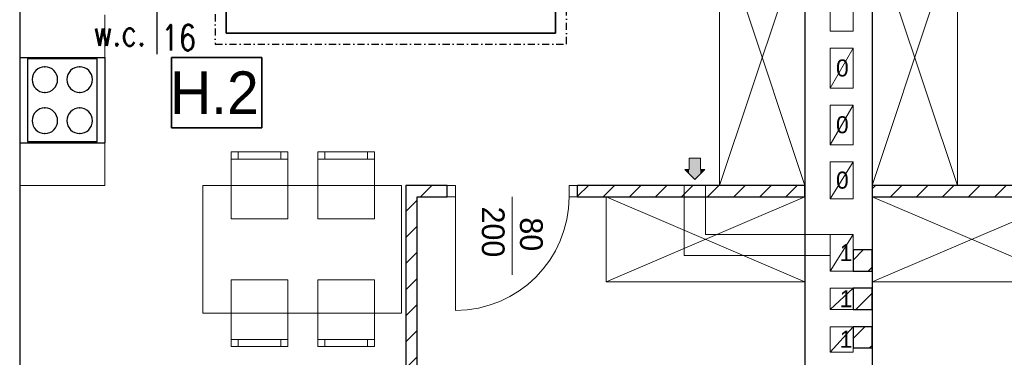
# Model space of a CAD drawing. Extents: x -220312 to -8310, y -91840 to 81907.
# Tile 59 of 128: x -187427 to -180492, y 33044 to 35421. Entities that reach past the tile are written whole.
import ezdxf

# ---------------------------------------------------------------- set-up
doc = ezdxf.new("R2010")
doc.units = 0
doc.header["$MEASUREMENT"] = 0
doc.linetypes.add('DASHDOT', pattern=[1, 0.5, -0.25, 0, -0.25])
for name, color, linetype, lineweight, true_color in [('Arch drzwi_Nr_Pióra__4', 7, 'Continuous', 9, 0x029e21), ('Arch okna_Nr_Pióra__4', 7, 'Continuous', 9, 0x029e21), ('Arch wyposazenie_Nr_Pióra__9', 7, 'Continuous', 13, 0x3dad99)]:
    doc.layers.add(name, color=color, linetype=linetype, lineweight=lineweight, true_color=true_color)
for name, color, linetype, lineweight in [('Arch kominy_Nr_Pióra__1', 7, 'Continuous', 25), ('Arch kominy_Nr_Pióra__10', 134, 'Continuous', 18), ('Arch kominy_Nr_Pióra__21', 7, 'Continuous', 9), ('Arch opisy_Nr_Pióra__21', 7, 'Continuous', 9), ('Arch wyposazenie_Nr_Pióra__100', 2, 'Continuous', 25), ('Arch ściany nośne_Nr_Pióra__21', 7, 'Continuous', 9), ('Arch ściany nośne_Nr_Pióra__27', 7, 'Continuous', 30), ('Drzwi ArchiCAD_Nr_Pióra__27', 7, 'Continuous', 30), ('Drzwi ArchiCAD_Nr_Pióra__5', 7, 'Continuous', 13), ('INWENT.ŚCIANY_Nr_Pióra__1', 7, 'Continuous', 25), ('IS_Ciepła_woda', 1, 'DASHDOT', 30), ('Istniejące kominy_Nr_Pióra__21', 7, 'Continuous', 9), ('Istniejące kominy_Nr_Pióra__5', 7, 'Continuous', 13), ('PODKŁAD', 252, 'Continuous', 35), ('woda zimna', 5, 'Continuous', 35)]:
    doc.layers.add(name, color=color, linetype=linetype, lineweight=lineweight)
doc.layers.add('srednice', color=3, linetype='Continuous')
doc.styles.add('GENERATED_STYLE_4', font='txt')
doc.styles.add('GENERATED_STYLE_6', font='txt')
doc.styles.add('ROMANS', font='romans.shx', dxfattribs={"width": 0.85, "height": 0.11})
pattern_1 = [(45, (0, 0), (-91.92388, 91.92388), [])]

# ---------------------------------------------------------------- blocks, each defined once
blk = doc.blocks.new('p1')
at = {"layer": 'Arch ściany nośne_Nr_Pióra__21', "linetype": 'Continuous'}
h = blk.add_hatch(dxfattribs=at)
h.set_pattern_fill('Common_Brick', color=252, style=0, pattern_type=2)
h.set_pattern_definition(pattern_1)
h.paths.add_polyline_path([(-184707.4, 34254.9), (-184627.4, 34174.9), (-184417.4, 34174.9), (-184417.4, 34254.9)], flags=0)
h = blk.add_hatch(dxfattribs=at)
h.set_pattern_fill('Common_Brick', color=252, style=0, pattern_type=2)
h.set_pattern_definition(pattern_1)
h.paths.add_polyline_path([(-184627.4, 30404.9), (-184627.4, 34174.9), (-184707.4, 34254.9), (-184707.4, 30404.9)], flags=0)
h = blk.add_hatch(dxfattribs=at)
h.set_pattern_fill('Common_Brick', color=252, style=0, pattern_type=2)
h.set_pattern_definition(pattern_1)
h.paths.add_polyline_path([(-183497.4, 34254.9), (-183497.4, 34174.9), (-181897.4, 34174.9), (-181897.4, 34254.9)], flags=0)
h = blk.add_hatch(dxfattribs=at)
h.set_pattern_fill('Common_Brick', color=252, style=0, pattern_type=2)
h.set_pattern_definition(pattern_1)
h.paths.add_polyline_path([(-181422.4, 34174.9), (-179822.4, 34174.9), (-179822.4, 34254.9), (-181422.4, 34254.9)], flags=0)
h = blk.add_hatch(dxfattribs=at)
h.set_pattern_fill('Common_Brick', color=252, style=0, pattern_type=2)
h.set_pattern_definition(pattern_1)
h.paths.add_polyline_path([(-181422.4, 33649.9), (-181422.4, 33799.9), (-181557.4, 33799.9), (-181557.4, 33649.9)], flags=0)
h = blk.add_hatch(dxfattribs=at)
h.set_pattern_fill('Common_Brick', color=252, style=0, pattern_type=2)
h.set_pattern_definition(pattern_1)
h.paths.add_polyline_path([(-181422.4, 33379.9), (-181422.4, 33529.9), (-181557.4, 33529.9), (-181557.4, 33379.9)], flags=0)
h = blk.add_hatch(dxfattribs=at)
h.set_pattern_fill('Common_Brick', color=252, style=0, pattern_type=2)
h.set_pattern_definition(pattern_1)
h.paths.add_polyline_path([(-181422.4, 33109.9), (-181422.4, 33259.9), (-181557.4, 33259.9), (-181557.4, 33109.9)], flags=0)
at = {"color": 252}
for p, q in [((-186357.1, 34660.6), (-186357.1, 35154.7)), ((-186357.1, 35154.7), (-185721.8, 35154.7)), ((-185721.8, 35154.7), (-185721.8, 34660.6)), ((-185721.8, 34660.6), (-186357.1, 34660.6))]:
    blk.add_line(p, q, dxfattribs=at)
at = {"layer": 'Arch kominy_Nr_Pióra__1', "color": 252, "linetype": 'Continuous'}
for points in [[(-182672.4, 34296), (-182712.4, 34446), (-182672.4, 34446)], [(-182712.4, 34336), (-182712.4, 34446), (-182672.4, 34296)], [(-182632.4, 34336), (-182672.4, 34446), (-182632.4, 34446)], [(-182672.4, 34296), (-182672.4, 34446), (-182632.4, 34336)], [(-182712.4, 34336), (-182742.4, 34366), (-182712.4, 34366)], [(-182632.4, 34336), (-182632.4, 34366), (-182602.4, 34366)]]:
    blk.add_solid(points, dxfattribs=at)
at = {"layer": 'Arch kominy_Nr_Pióra__21', "color": 252, "linetype": 'Continuous'}
for p, q in [((-182712.4, 34446), (-182712.4, 34366)), ((-182632.4, 34446), (-182712.4, 34446)), ((-182632.4, 34446), (-182632.4, 34366)), ((-182672.4, 34296), (-182742.4, 34366)), ((-182712.4, 34366), (-182742.4, 34366)), ((-182602.4, 34366), (-182672.4, 34296)), ((-182632.4, 34366), (-182602.4, 34366)), ((-182747.4, 33759.9), (-182747.4, 34254.9)), ((-182597.4, 34254.9), (-182747.4, 34254.9)), ((-182597.4, 33909.9), (-182597.4, 34254.9)), ((-181717.4, 33909.9), (-182597.4, 33909.9)), ((-181717.4, 33759.9), (-182747.4, 33759.9))]:
    blk.add_line(p, q, dxfattribs=at)
at = {"layer": 'Arch okna_Nr_Pióra__4', "color": 252, "linetype": 'Continuous'}
blk.add_line((-183957.4, 33624.9), (-183957.4, 34174.9), dxfattribs=at)
at = {"layer": 'Arch opisy_Nr_Pióra__21', "color": 252, "linetype": 'Continuous'}
for p, q in [((-186357.1, 34660.6), (-186357.1, 35154.7)), ((-186357.1, 35154.7), (-185721.8, 35154.7)), ((-185721.8, 35154.7), (-185721.8, 34660.6)), ((-185721.8, 34660.6), (-186357.1, 34660.6))]:
    blk.add_line(p, q, dxfattribs=at)
at = {"layer": 'Arch wyposazenie_Nr_Pióra__100', "color": 252, "linetype": 'Continuous'}
for p, q in [((-187427.4, 35154.9), (-186827.4, 35154.9)), ((-187427.4, 35154.9), (-187427.4, 34554.9)), ((-186882.4, 35144.9), (-187372.4, 35144.9)), ((-187372.4, 35144.9), (-187372.4, 34564.9)), ((-186882.4, 34564.9), (-186882.4, 35144.9)), ((-186827.4, 35154.9), (-186827.4, 34554.9)), ((-187427.4, 34554.9), (-186827.4, 34554.9)), ((-187372.4, 34564.9), (-186882.4, 34564.9))]:
    blk.add_line(p, q, dxfattribs=at)
for centre, start, end in [((-187249.9, 34999.9), 90, 270), ((-187249.9, 34999.9), 270, 90), ((-187004.9, 34999.9), 90, 270), ((-187004.9, 34999.9), 270, 90), ((-187249.9, 34709.9), 90, 270), ((-187249.9, 34709.9), 270, 90), ((-187004.9, 34709.9), 90, 270), ((-187004.9, 34709.9), 270, 90)]:
    blk.add_arc(centre, 90, start, end, dxfattribs=at)
for p in [(-187249.9, 35089.9), (-187004.9, 35089.9), (-187249.9, 34909.9), (-187004.9, 34909.9), (-187249.9, 34799.9), (-187004.9, 34799.9), (-187249.9, 34619.9), (-187004.9, 34619.9)]:
    blk.add_point(p, dxfattribs=at)
at = {"layer": 'Arch wyposazenie_Nr_Pióra__9', "color": 252, "linetype": 'Continuous'}
for p, q in [((-182497.4, 34254.9), (-181897.4, 36054.9)), ((-182497.4, 36054.9), (-181897.4, 34254.9)), ((-182497.4, 34254.9), (-182497.4, 36054.9)), ((-180822.4, 34254.9), (-181422.4, 36054.9)), ((-180822.4, 36054.9), (-181422.4, 34254.9)), ((-180822.4, 34254.9), (-180822.4, 36054.9)), ((-186827.4, 34254.9), (-186827.4, 35454.9)), ((-185938.3, 34489.9), (-185938.3, 34019.9)), ((-185538.3, 34489.9), (-185938.3, 34489.9)), ((-185888.3, 34439.9), (-185888.3, 34489.9)), ((-185588.3, 34439.9), (-185588.3, 34489.9)), ((-185538.3, 34019.9), (-185538.3, 34489.9)), ((-185327.4, 34489.9), (-185327.4, 34019.9)), ((-184927.4, 34489.9), (-185327.4, 34489.9)), ((-185277.4, 34439.9), (-185277.4, 34489.9)), ((-184977.4, 34439.9), (-184977.4, 34489.9)), ((-184927.4, 34019.9), (-184927.4, 34489.9)), ((-185938.3, 34439.9), (-185538.3, 34439.9)), ((-185327.4, 34439.9), (-184927.4, 34439.9)), ((-186827.4, 34254.9), (-187427.4, 34254.9)), ((-184737.4, 34254.9), (-186138.3, 34254.9)), ((-186138.3, 34254.9), (-186138.3, 33354.9)), ((-184737.4, 33354.9), (-184737.4, 34254.9)), ((-183297.4, 33574.9), (-183297.4, 34174.9)), ((-181897.4, 33574.9), (-183297.4, 34174.9)), ((-183297.4, 33574.9), (-181897.4, 34174.9)), ((-181422.4, 33574.9), (-180022.4, 34174.9)), ((-180022.4, 33574.9), (-181422.4, 34174.9)), ((-185938.3, 34019.9), (-185538.3, 34019.9)), ((-185327.4, 34019.9), (-184927.4, 34019.9)), ((-185938.3, 33119.9), (-185938.3, 33589.9)), ((-185938.3, 33589.9), (-185538.3, 33589.9)), ((-185538.3, 33589.9), (-185538.3, 33119.9)), ((-185327.4, 33119.9), (-185327.4, 33589.9)), ((-185327.4, 33589.9), (-184927.4, 33589.9)), ((-184927.4, 33589.9), (-184927.4, 33119.9)), ((-181897.4, 33574.9), (-183297.4, 33574.9)), ((-181422.4, 33574.9), (-180022.4, 33574.9)), ((-186138.3, 33354.9), (-184737.4, 33354.9)), ((-185938.3, 33169.9), (-185538.3, 33169.9)), ((-185888.3, 33169.9), (-185888.3, 33119.9)), ((-185588.3, 33169.9), (-185588.3, 33119.9)), ((-185327.4, 33169.9), (-184927.4, 33169.9)), ((-185277.4, 33169.9), (-185277.4, 33119.9)), ((-184977.4, 33169.9), (-184977.4, 33119.9)), ((-185538.3, 33119.9), (-185938.3, 33119.9)), ((-184927.4, 33119.9), (-185327.4, 33119.9))]:
    blk.add_line(p, q, dxfattribs=at)
at = {"layer": 'Arch ściany nośne_Nr_Pióra__27', "color": 252, "linetype": 'Continuous'}
for p, q in [((-184417.4, 34254.9), (-184707.4, 34254.9)), ((-184707.4, 34254.9), (-184707.4, 30404.9)), ((-184417.4, 34174.9), (-184417.4, 34254.9)), ((-181897.4, 34254.9), (-183497.4, 34254.9)), ((-183497.4, 34174.9), (-183497.4, 34254.9)), ((-181897.4, 34174.9), (-181897.4, 34254.9)), ((-181422.4, 34254.9), (-181422.4, 34174.9)), ((-179822.4, 34254.9), (-181422.4, 34254.9)), ((-184627.4, 34174.9), (-184417.4, 34174.9)), ((-184627.4, 30404.9), (-184627.4, 34174.9)), ((-183497.4, 34174.9), (-181897.4, 34174.9)), ((-181422.4, 34174.9), (-179822.4, 34174.9)), ((-181557.4, 33799.9), (-181557.4, 33649.9)), ((-181422.4, 33799.9), (-181557.4, 33799.9)), ((-181422.4, 33649.9), (-181422.4, 33799.9)), ((-181557.4, 33649.9), (-181422.4, 33649.9)), ((-181557.4, 33529.9), (-181557.4, 33379.9)), ((-181422.4, 33529.9), (-181557.4, 33529.9)), ((-181422.4, 33379.9), (-181422.4, 33529.9)), ((-181557.4, 33379.9), (-181422.4, 33379.9)), ((-181557.4, 33259.9), (-181557.4, 33109.9)), ((-181422.4, 33259.9), (-181557.4, 33259.9)), ((-181422.4, 33109.9), (-181422.4, 33259.9)), ((-181557.4, 33109.9), (-181422.4, 33109.9))]:
    blk.add_line(p, q, dxfattribs=at)
at = {"layer": 'Drzwi ArchiCAD_Nr_Pióra__27', "color": 252, "linetype": 'Continuous'}
for p, q in [((-184417.4, 34174.9), (-184417.4, 34254.9)), ((-183497.4, 34174.9), (-183497.4, 34254.9))]:
    blk.add_line(p, q, dxfattribs=at)
at = {"layer": 'Drzwi ArchiCAD_Nr_Pióra__5', "color": 252, "linetype": 'Continuous'}
for p, q in [((-184417.4, 34254.9), (-184417.4, 34174.9)), ((-184357.4, 34254.9), (-184417.4, 34254.9)), ((-184357.4, 34174.9), (-184357.4, 34254.9)), ((-183557.4, 34254.9), (-183557.4, 34174.9)), ((-183497.4, 34254.9), (-183557.4, 34254.9)), ((-183497.4, 34174.9), (-183497.4, 34254.9)), ((-184417.4, 34174.9), (-184357.4, 34174.9)), ((-184357.4, 34174.9), (-184357.4, 33374.9)), ((-183557.4, 34174.9), (-183497.4, 34174.9))]:
    blk.add_line(p, q, dxfattribs=at)
blk.add_arc((-184357.4, 34174.9), 800, 270, 0, dxfattribs=at)
at = {"layer": 'INWENT.ŚCIANY_Nr_Pióra__1', "color": 252, "linetype": 'Continuous'}
for p, q in [((-187427.4, 36054.9), (-187427.4, 30404.9)), ((-181897.4, 36054.9), (-181897.4, 30404.9)), ((-181422.4, 36054.9), (-181422.4, 30404.9))]:
    blk.add_line(p, q, dxfattribs=at)
at = {"layer": 'Istniejące kominy_Nr_Pióra__5', "color": 252, "linetype": 'Continuous'}
for p, q in [((-181717.4, 35339.9), (-181717.4, 35619.9)), ((-181557.4, 35619.9), (-181557.4, 35339.9)), ((-181557.4, 35339.9), (-181717.4, 35339.9)), ((-181717.4, 34939.9), (-181557.4, 35219.9)), ((-181717.4, 34939.9), (-181717.4, 35219.9)), ((-181557.4, 35219.9), (-181717.4, 35219.9)), ((-181557.4, 35219.9), (-181557.4, 34939.9)), ((-181557.4, 34939.9), (-181717.4, 34939.9)), ((-181717.4, 34539.9), (-181557.4, 34819.9)), ((-181717.4, 34539.9), (-181717.4, 34819.9)), ((-181557.4, 34819.9), (-181717.4, 34819.9)), ((-181557.4, 34819.9), (-181557.4, 34539.9)), ((-181557.4, 34539.9), (-181717.4, 34539.9)), ((-181717.4, 34159.9), (-181557.4, 34419.9)), ((-181717.4, 34159.9), (-181717.4, 34419.9)), ((-181557.4, 34419.9), (-181717.4, 34419.9)), ((-181557.4, 34419.9), (-181557.4, 34159.9)), ((-181557.4, 34159.9), (-181717.4, 34159.9)), ((-181717.4, 33649.9), (-181557.4, 33909.9)), ((-181717.4, 33649.9), (-181717.4, 33909.9)), ((-181557.4, 33909.9), (-181717.4, 33909.9)), ((-181557.4, 33909.9), (-181557.4, 33649.9)), ((-181557.4, 33799.9), (-181422.4, 33799.9)), ((-181557.4, 33649.9), (-181717.4, 33649.9)), ((-181422.4, 33649.9), (-181557.4, 33649.9)), ((-181717.4, 33379.9), (-181557.4, 33529.9)), ((-181717.4, 33379.9), (-181717.4, 33529.9)), ((-181557.4, 33529.9), (-181717.4, 33529.9)), ((-181557.4, 33529.9), (-181557.4, 33379.9)), ((-181557.4, 33529.9), (-181422.4, 33529.9)), ((-181557.4, 33379.9), (-181717.4, 33379.9)), ((-181422.4, 33379.9), (-181557.4, 33379.9)), ((-181717.4, 33079.9), (-181557.4, 33259.9)), ((-181717.4, 33079.9), (-181717.4, 33259.9)), ((-181557.4, 33259.9), (-181717.4, 33259.9)), ((-181557.4, 33259.9), (-181557.4, 33079.9)), ((-181557.4, 33259.9), (-181422.4, 33259.9)), ((-181422.4, 33109.9), (-181557.4, 33109.9)), ((-181557.4, 33079.9), (-181717.4, 33079.9))]:
    blk.add_line(p, q, dxfattribs=at)
at = {"layer": 'Arch drzwi_Nr_Pióra__4', "color": 252, "linetype": 'Continuous', "style": 'GENERATED_STYLE_6'}
for s, p in [('200', (-184171.9, 34105.6)), ('80', (-183903.2, 34029.4))]:
    blk.add_text(s, height=160, rotation=270, dxfattribs=at).set_placement(p)
at = {"layer": 'Arch kominy_Nr_Pióra__10', "color": 252, "linetype": 'Continuous', "style": 'GENERATED_STYLE_6'}
for s, p in [('0', (-181677.4, 35021.7)), ('0', (-181677.4, 34621.7)), ('0', (-181677.4, 34231.7)), ('1', (-181651.7, 33721.7))]:
    blk.add_text(s, height=120, dxfattribs=at).set_placement(p)
at = {"layer": 'Arch opisy_Nr_Pióra__21', "color": 252, "linetype": 'Continuous', "style": 'GENERATED_STYLE_4'}
blk.add_text('H.2', height=300, dxfattribs=at).set_placement((-186368.1, 34757.6))
at = {"layer": 'Istniejące kominy_Nr_Pióra__21', "color": 252, "linetype": 'Continuous', "style": 'GENERATED_STYLE_6'}
for p in [(-181651.7, 33396.7), (-181651.7, 33111.7)]:
    blk.add_text('1', height=120, dxfattribs=at).set_placement(p)

msp = doc.modelspace()

# ---------------------------------------------------------------- linework, layer by layer
at = {"layer": 'IS_Ciepła_woda', "ltscale": 100}
for p, q in [((-183575.9, 35250.3), (-183576, 37323.3)), ((-186050, 35760.2), (-186049.9, 35250.3)), ((-186049.9, 35250.3), (-183575.9, 35250.3))]:
    msp.add_line(p, q, dxfattribs=at)
at = {"layer": 'srednice', "color": 7}
msp.add_line((-186461.7, 35684.6), (-186461.7, 35179.4), dxfattribs=at)
at = {"layer": 'woda zimna', "color": 5}
for p, q in [((-183653, 35327.3), (-183653, 37400.3)), ((-185972.9, 36063.9), (-185972.9, 35327.3)), ((-185972.9, 35327.3), (-183653, 35327.3))]:
    msp.add_line(p, q, dxfattribs=at)

# ---------------------------------------------------------------- block references
at = {"layer": 'PODKŁAD'}
msp.add_blockref('p1', (0, 0), dxfattribs=at)

# ---------------------------------------------------------------- texts
at = {"layer": 'srednice', "color": 3, "style": 'ROMANS', "width": 0.8}
for s, p in [('w.c.', (-186908.8, 35238.5)), ('16', (-186430.6, 35204.8))]:
    msp.add_text(s, height=180, dxfattribs=at).set_placement(p)

doc.saveas('drawing.dxf')
